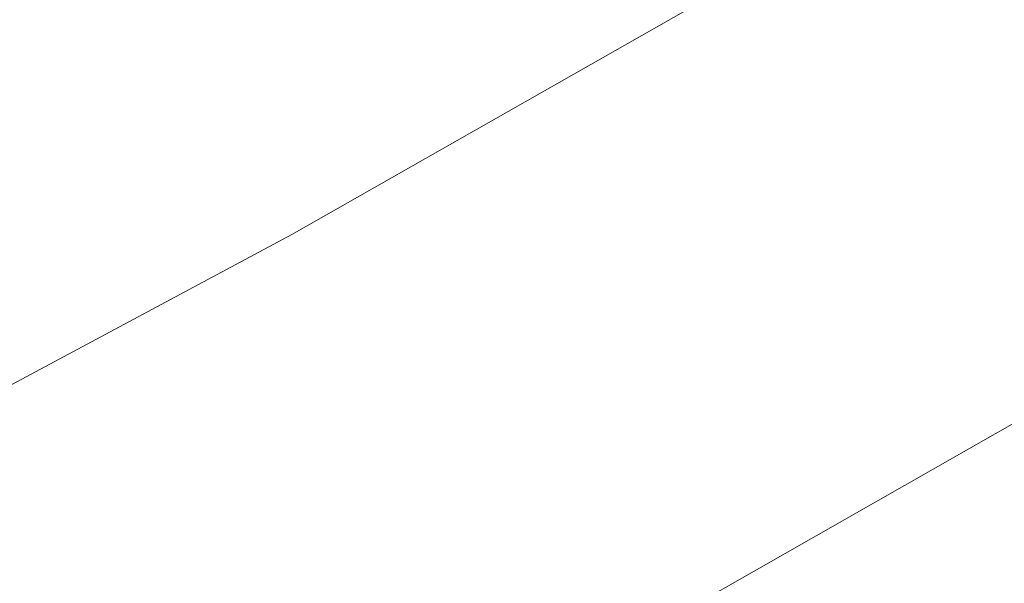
# Model space of a CAD drawing. Extents: x 1620613 to 1693141, y 557269 to 607790.
# Tile 159 of 256: x 1620817.839 to 1620819.08, y 607275.68 to 607276.39. Entities that reach past the tile are written whole.
import ezdxf

# ---------------------------------------------------------------- set-up
doc = ezdxf.new("R2010")
doc.units = 0
doc.header["$LTSCALE"] = 10
doc.header["$MEASUREMENT"] = 0
doc.linetypes.add('DGN Style 2', pattern=[7.346996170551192, 4.408197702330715, -2.938798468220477])
doc.linetypes.add('DGN Style 3', pattern=[10.28579463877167, 7.346996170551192, -2.938798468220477])
for name, color, linetype, lineweight in [('BD_X_Building', 241, 'Continuous', 0), ('DR_X_Text', 7, 'Continuous', 0), ('DT_X_Contour_Minor', 136, 'DGN Style 3', 0), ('SV_X_Top_of_Bank', 97, 'DGN Style 2', 0)]:
    doc.layers.add(name, color=color, linetype=linetype, lineweight=lineweight)
doc.styles.get("Standard").update_dxf_attribs({"font": 'arial.ttf'})
doc.styles.add('Style-Arial', font='arial.ttf')
doc.dimstyles.get("Standard").update_dxf_attribs({"dimtxt": 0.18, "dimasz": 0.18, "dimexe": 0.18, "dimexo": 0.0625, "dimgap": 0.09, "dimtad": 0, "dimtih": 1, "dimtoh": 1, "dimdec": 4, "dimzin": 0, "dimdsep": 46, "dimtxsty": 'Standard', "dimcen": 0.09, "dimadec": 0, "dimazin": 0, "dimtfac": 1, "dimtdec": 4, "dimtofl": 0, "dimtmove": 0, "dimatfit": 3, "dimfxl": 1, "dimtolj": 1, "dimtzin": 0, "dimarcsym": 0})

# ---------------------------------------------------------------- blocks, each defined once
blk = doc.blocks.new('*U1004')
at = {"layer": 'DT_X_Contour_Minor', "transparency": 33554559, "flags": 128}
for points, elevation in [([(-12.97496903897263, 53.37573901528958), (-18.23852390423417, 49.62931276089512), (-19.27099995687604, 48.89497000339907), (-20.11261888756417, 48.29755298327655), (-20.76338069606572, 47.83706170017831), (-21.22328538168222, 47.51349615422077), (-22.19522171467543, 46.83322234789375), (-22.74166912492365, 46.39068553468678), (-23.65205910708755, 45.57328044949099), (-24.92639166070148, 44.38100709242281), (-26.56466678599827, 42.81386546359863), (-31.41865721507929, 38.13499675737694), (-33.06481164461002, 36.56212443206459), (-34.36278211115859, 35.35265898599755), (-35.31256861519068, 34.50660041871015), (-35.91417115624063, 34.02394873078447), (-37.05419931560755, 33.22142006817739), (-37.44686802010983, 32.9528959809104), (-37.76985301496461, 32.7492202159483), (-38.02315429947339, 32.6103927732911), (-38.20677187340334, 32.53641365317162), (-38.60350712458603, 32.42560042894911), (-38.78020298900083, 32.35138943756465), (-39.0127391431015, 32.21186638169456), (-39.30111558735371, 32.00703126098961), (-39.64533232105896, 31.73688407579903), (-40.63769733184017, 30.92940882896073), (-41.02660875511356, 30.65951587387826), (-41.44906926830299, 30.45544344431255), (-41.90507887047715, 30.31719153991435), (-42.39463756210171, 30.24476016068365), (-43.74485952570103, 30.13937051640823), (-44.25464801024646, 30.10434035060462), (-44.7713469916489, 30.07829208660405), (-45.2949564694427, 30.06122572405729), (-45.82547644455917, 30.05314126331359), (-48.31736081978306, 30.03637154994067), (-50.71730723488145, 29.00671070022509), (-51.34218582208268, 28.73839608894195), (-52.18827312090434, 28.37473547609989), (-53.25556913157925, 27.91572886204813), (-54.54407385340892, 27.36137624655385), (-58.27503139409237, 25.75597460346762), (-59.63144519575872, 25.16984402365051), (-60.90246844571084, 24.61550351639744), (-62.08810114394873, 24.09295308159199), (-63.18834329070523, 23.60219271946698), (-66.00846827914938, 22.33588518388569), (-67.12218662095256, 21.83661336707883), (-68.34824790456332, 21.28852856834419), (-69.68665212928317, 20.6916307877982), (-71.13739929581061, 20.04592002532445), (-75.15584899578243, 18.25894068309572), (-76.6348157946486, 17.60056028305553), (-78.05787891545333, 16.96565358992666), (-79.42503835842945, 16.35422060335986), (-80.73629412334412, 15.7662613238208), (-84.15843792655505, 14.22966818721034), (-85.416614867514, 13.66403341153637), (-86.62453783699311, 13.11957393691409), (-87.78220683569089, 12.59628976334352), (-88.88962186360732, 12.09418089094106), (-91.77572330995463, 10.78345763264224), (-92.85674899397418, 10.29300645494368), (-93.93524996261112, 9.804695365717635), (-95.01122621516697, 9.31852436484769), (-96.08467775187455, 8.83449345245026), (-98.94384889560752, 7.546597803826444), (-99.9229301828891, 7.105634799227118), (-100.7157956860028, 6.74866752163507), (-101.32244540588, 6.475695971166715), (-101.7428793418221, 6.286720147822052), (-102.6157487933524, 5.894778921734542), (-102.9645121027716, 5.736403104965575), (-103.3561499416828, 5.555231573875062), (-103.7906623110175, 5.351264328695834), (-104.2680492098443, 5.124501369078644), (-105.5982469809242, 4.489405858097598), (-106.0508482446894, 4.273533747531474), (-106.4110037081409, 4.102239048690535), (-106.6787133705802, 3.975521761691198), (-106.8539772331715, 3.893381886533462), (-107.1980864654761, 3.7337787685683), (-107.3863440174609, 3.647221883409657), (-107.6930347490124, 3.507253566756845), (-108.1181586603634, 3.313873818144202), (-108.661715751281, 3.067082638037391), (-110.7965216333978, 2.098481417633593), (-111.1732024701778, 1.927646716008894), (-111.399154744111, 1.825253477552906), (-111.4743784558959, 1.791301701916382), (-111.4740036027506, 1.792018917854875), (-111.47424429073, 1.79208132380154), (-111.4752474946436, 1.791730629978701), (-111.4770132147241, 1.790966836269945), (-111.4898997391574, 1.784883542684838), (-111.4918796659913, 1.783998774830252), (-111.4932398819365, 1.783446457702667), (-111.4939803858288, 1.783226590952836), (-111.4951287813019, 1.783083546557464), (-111.4958629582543, 1.782857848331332), (-111.4972041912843, 1.782288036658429), (-111.4991524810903, 1.781374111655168), (-111.5017078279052, 1.780116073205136), (-111.5093314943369, 1.776302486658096), (-111.5127833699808, 1.774572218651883), (-111.5174212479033, 1.772241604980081), (-111.523245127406, 1.76931064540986), (-111.5302550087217, 1.765779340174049), (-111.5657351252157, 1.747899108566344), (-111.6409026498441, 1.582705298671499), (-111.7199048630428, 1.406909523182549), (-111.9246968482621, 0.9503195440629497), (-112.2552786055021, 0.2129353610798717), (-112.7116501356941, -0.8052430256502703), (-114.0963605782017, -3.894777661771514), (-114.6758191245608, -5.047626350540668), (-115.3756619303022, -6.189021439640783), (-116.1958889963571, -7.318962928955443), (-117.13650032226, -8.43745081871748), (-119.8053095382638, -11.40481372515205), (-120.6890922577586, -12.38773940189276), (-121.3388335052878, -13.11099425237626), (-121.7545332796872, -13.57457827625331), (-121.936191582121, -13.77849147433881), (-122.1085584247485, -13.97603223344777), (-122.1659047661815, -14.04122878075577), (-122.208668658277, -14.08866285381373), (-122.2368501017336, -14.11833445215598), (-122.2504490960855, -14.13024357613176), (-122.2672698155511, -14.13831794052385), (-122.5394817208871, -14.30356690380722), (-123.3435018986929, -14.79325802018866), (-124.6793303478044, -15.60739128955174), (-126.5469670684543, -16.74596671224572), (-132.2364093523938, -20.21475737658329), (-134.105265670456, -21.35392835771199), (-135.4447529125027, -22.1698483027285), (-136.2548710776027, -22.6625172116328), (-136.535620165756, -22.83193508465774), (-136.5784589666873, -22.85271469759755), (-136.9735989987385, -23.04533367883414), (-138.1268899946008, -23.60760591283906), (-140.0383319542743, -24.53953139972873), (-142.7079248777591, -25.84111013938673), (-150.8377072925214, -29.80485778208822), (-153.553987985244, -31.12529474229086), (-155.6054932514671, -32.11379489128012), (-156.9922230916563, -32.77035822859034), (-157.7141775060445, -33.09498475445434), (-158.7530220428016, -33.51807307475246), (-159.1169006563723, -33.66791115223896), (-159.429403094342, -33.80010914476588), (-159.6905293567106, -33.914667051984), (-159.900279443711, -34.01158487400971), (-160.3911114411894, -34.24651228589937), (-160.6043641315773, -34.31711445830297), (-160.875998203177, -34.35272541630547), (-161.2060136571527, -34.35334516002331), (-161.5944104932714, -34.31897368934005), (-162.7079772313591, -34.18066148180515), (-163.2592593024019, -34.23995228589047), (-164.0779304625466, -34.5215588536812), (-165.1639907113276, -35.02548118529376), (-166.5174400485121, -35.75171928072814), (-170.4831570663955, -37.98477522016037), (-171.9733739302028, -38.79770512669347), (-173.4697367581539, -39.56170289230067), (-174.9722455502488, -40.27676851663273), (-176.4809003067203, -40.94290199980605), (-180.5121742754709, -42.65401510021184), (-181.9454305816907, -43.25916436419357), (-183.2217440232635, -43.79127733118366), (-184.3411146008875, -44.25035400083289), (-185.3035423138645, -44.63639437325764), (-187.6607590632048, -45.56845363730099), (-188.439663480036, -45.87757573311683), (-189.0084641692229, -46.10589757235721), (-189.3671611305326, -46.25341915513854), (-189.5157543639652, -46.32014048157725), (-189.6318646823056, -46.39033034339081), (-189.947246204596, -46.58210706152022), (-190.8063080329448, -47.10479481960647), (-192.2090501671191, -47.95839361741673), (-194.1554726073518, -49.14290345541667), (-200.070839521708, -52.74281107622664), (-202.0672929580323, -53.95756140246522), (-203.620128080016, -54.90188166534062), (-204.7293448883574, -55.57577186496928), (-205.3949433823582, -55.97923200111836), (-206.5783816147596, -56.69455228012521), (-207.1627002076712, -57.0351443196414), (-208.0280773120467, -57.52043022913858), (-209.1745129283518, -58.15041000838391), (-210.602007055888, -58.92508365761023), (-217.9194495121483, -62.87784638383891), (-219.0398206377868, -63.30538070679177), (-219.2505596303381, -63.38580907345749), (-219.4026175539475, -63.44386517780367), (-219.4959944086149, -63.4795490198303), (-219.5306901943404, -63.49286059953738), (-219.5449708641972, -63.49852846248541), (-219.9455073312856, -63.65250679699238), (-221.1364062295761, -64.11019090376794), (-223.1176675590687, -64.87158078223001), (-225.8892913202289, -65.93667643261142), (-234.3341045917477, -69.18187252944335), (-237.1589949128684, -70.26825595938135), (-239.3000559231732, -71.09350917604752), (-240.7572876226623, -71.65763217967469), (-241.5306900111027, -71.96062497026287), (-242.6813239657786, -72.4204321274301), (-243.1614611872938, -72.6108825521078), (-243.7388973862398, -72.8373784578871), (-244.4136325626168, -73.09991984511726), (-245.1856667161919, -73.39850671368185), (-247.3741564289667, -74.24279900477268), (-248.1301286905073, -74.5302451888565), (-248.7566781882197, -74.75936452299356), (-249.2538049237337, -74.9301570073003), (-249.621508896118, -75.04262264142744), (-250.4294891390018, -75.2647618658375), (-250.7628191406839, -75.3474297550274), (-251.1568239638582, -75.42882900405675), (-251.6115036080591, -75.50895961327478), (-252.1268580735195, -75.58782158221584), (-253.5820364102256, -75.79642864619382), (-253.8311110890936, -75.9429288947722), (-253.486951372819, -76.22597434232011), (-252.5495572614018, -76.64556498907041), (-251.0189287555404, -77.20170083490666), (-246.146273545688, -78.86679002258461), (-244.4649413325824, -79.35867311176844), (-243.0754360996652, -79.58550548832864), (-241.9777578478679, -79.54728715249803), (-241.1719065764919, -79.2440181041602), (-239.4120724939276, -78.08189969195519), (-238.3887614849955, -77.9497620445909), (-236.63870402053, -78.42493791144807), (-234.1619001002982, -79.50742729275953), (-230.958349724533, -81.19723018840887), (-221.4465534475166, -86.51312259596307), (-218.2689537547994, -88.2483904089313), (-215.870001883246, -89.46727454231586), (-214.2496978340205, -90.16977499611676), (-213.4080416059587, -90.35589177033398), (-212.2018220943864, -90.16369159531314), (-211.7173712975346, -90.05016763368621), (-211.1686835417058, -89.85374587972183), (-210.5557588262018, -89.5744263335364), (-209.8785971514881, -89.2122089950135), (-207.9871834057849, -88.13576570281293), (-207.2598276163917, -87.73568616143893), (-206.4963205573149, -87.3427800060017), (-205.6966622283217, -86.95704723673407), (-204.8608526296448, -86.57848785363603), (-202.5838253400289, -85.5785606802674), (-201.6978803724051, -85.19815493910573), (-200.7478159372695, -84.80688309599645), (-199.7336320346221, -84.40474515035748), (-198.6553286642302, -83.99174110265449), (-195.6943603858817, -82.8759088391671), (-194.6341527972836, -82.46128209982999), (-193.6742562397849, -82.05427607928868), (-192.8146707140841, -81.65489077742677), (-192.0553962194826, -81.26312619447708), (-190.164412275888, -80.22858159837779), (-189.4299198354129, -79.8490462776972), (-188.6446804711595, -79.48634876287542), (-187.8086941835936, -79.14048905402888), (-186.9219609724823, -78.81146715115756), (-184.489676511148, -77.95652581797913), (-183.6682467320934, -77.66674950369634), (-183.0281707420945, -77.43862656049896), (-182.5694485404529, -77.27215698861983), (-182.2920801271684, -77.16734078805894), (-181.7942360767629, -76.97003541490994), (-181.4727164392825, -76.8460657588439), (-180.8815405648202, -76.62213582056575), (-180.020708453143, -76.29824559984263), (-178.8902201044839, -75.87439509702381), (-175.5160428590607, -74.6108467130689), (-174.1374128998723, -74.0889399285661), (-172.5321559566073, -73.47088086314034), (-170.7002720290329, -72.75666951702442), (-168.6417611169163, -71.9463058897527), (-162.8502293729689, -69.65713317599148), (-160.9177755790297, -68.89397842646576), (-159.4640630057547, -68.32139371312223), (-158.4890916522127, -67.93937903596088), (-157.9928615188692, -67.74793439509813), (-157.3079027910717, -67.49150873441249), (-156.9997807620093, -67.3549183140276), (-156.5891337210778, -67.13746629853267), (-156.0759616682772, -66.83915268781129), (-155.4602646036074, -66.45997748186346), (-153.681705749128, -65.34102813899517), (-152.9905622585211, -64.92661636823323), (-152.2510509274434, -64.52259306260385), (-151.4631717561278, -64.12895822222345), (-150.6269247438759, -63.74571184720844), (-148.3324422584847, -62.73757280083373), (-147.3215041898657, -62.30315822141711), (-146.0095518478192, -61.75601876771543), (-144.396585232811, -61.09615443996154), (-142.4826043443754, -60.32356523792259), (-136.9773029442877, -58.1130275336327), (-135.0877443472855, -57.36494984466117), (-133.5480446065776, -56.7786200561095), (-132.3582037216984, -56.35403816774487), (-131.5182216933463, -56.09120417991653), (-129.7447480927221, -55.60597741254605), (-129.1324703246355, -55.42479296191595), (-128.6257422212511, -55.24515968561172), (-128.2245637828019, -55.06707758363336), (-127.9289350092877, -54.89054665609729), (-127.281324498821, -54.42186574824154), (-127.0331768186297, -54.27186610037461), (-126.774441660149, -54.17337783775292), (-126.5051190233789, -54.12640096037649), (-126.2252089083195, -54.1309354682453), (-125.4646652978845, -54.21170933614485), (-125.184771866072, -54.25412879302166), (-124.9154992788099, -54.32080676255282), (-124.6568475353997, -54.41174324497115), (-124.4088166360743, -54.52693824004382), (-123.2761210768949, -55.12111808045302), (-120.9683138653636, -54.07985642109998), (-120.5213954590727, -53.87953848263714), (-120.1697004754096, -53.72483966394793), (-119.9132289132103, -53.61575996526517), (-119.7519807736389, -53.55229938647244), (-119.448950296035, -53.44389666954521), (-119.3324112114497, -53.39908423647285), (-119.2100668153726, -53.34594897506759), (-119.0819171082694, -53.28449088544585), (-118.9479620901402, -53.21470996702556), (-118.5830082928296, -53.01753041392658), (-118.4615150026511, -52.95206241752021), (-118.3707504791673, -52.90354309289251), (-118.310714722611, -52.87197244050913), (-118.2814077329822, -52.85735045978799), (-118.2442274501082, -52.84095674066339), (-118.2223975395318, -52.83138939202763), (-118.1847930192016, -52.81498263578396), (-118.1314138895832, -52.79173647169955), (-118.0622601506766, -52.76165089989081), (-117.8568173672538, -52.67230349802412), (-117.7893088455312, -52.64283211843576), (-117.7408653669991, -52.62142853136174), (-117.7114869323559, -52.60809273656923), (-117.7011735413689, -52.60282473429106), (-117.6990912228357, -52.59953378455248), (-117.6219161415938, -52.56608089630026), (-117.3919526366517, -52.46819044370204), (-117.0092007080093, -52.30586242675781), (-116.4736603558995, -52.07909684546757), (-114.8418348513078, -51.38847187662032), (-114.2584243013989, -51.13975300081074), (-113.7320617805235, -50.91156510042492), (-113.2627472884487, -50.70390817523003), (-112.8504808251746, -50.51678222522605), (-111.827167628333, -50.04515432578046), (-111.4299765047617, -49.86301165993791), (-111.0058880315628, -49.67030458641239), (-110.554902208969, -49.46703310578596), (-110.0770190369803, -49.25319721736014), (-108.7668007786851, -48.66888230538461), (-108.1837557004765, -48.40975003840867), (-107.4172841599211, -48.07058942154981), (-106.4673861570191, -47.65140045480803), (-105.3340616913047, -47.1521831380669), (-102.0672944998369, -45.7142324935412), (-100.8118101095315, -45.16053824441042), (-99.49543233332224, -44.57791848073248), (-98.11816117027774, -43.96637320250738), (-96.6799966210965, -43.32590240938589), (-92.76369997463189, -41.5794129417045), (-91.26805140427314, -40.91111520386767), (-89.7183281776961, -40.21608909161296), (-88.11453029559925, -39.49433460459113), (-86.45665775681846, -38.74585174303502), (-81.96356477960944, -36.71425961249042), (-80.376238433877, -35.99667696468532), (-78.98407913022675, -35.36762311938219), (-77.78708686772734, -34.82709807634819), (-76.78526164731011, -34.37510183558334), (-74.37395044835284, -33.28781693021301), (-73.40075753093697, -32.84989111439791), (-72.28966217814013, -32.35157734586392), (-71.0406643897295, -31.79287562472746), (-69.65376416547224, -31.17378595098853), (-65.77149365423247, -29.44236288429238), (-64.39948722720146, -28.82964148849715), (-63.19517082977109, -28.29004460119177), (-62.15854446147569, -27.82357222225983), (-61.28960812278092, -27.43022435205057), (-59.19603125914, -26.4787960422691), (-58.48592494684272, -26.15550063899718), (-57.92578865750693, -25.89918566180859), (-57.5156223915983, -25.70985111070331), (-57.25542614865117, -25.58749698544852), (-56.76152953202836, -25.35052655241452), (-56.57630622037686, -25.26119396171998), (-56.39105874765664, -25.1709240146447), (-56.20578711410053, -25.07971671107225), (-56.02049131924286, -24.98757205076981), (-55.52633698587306, -24.74060314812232), (-55.30042485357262, -24.63030785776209), (-54.99330420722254, -24.48464866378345), (-54.60497504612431, -24.30362556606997), (-54.13543737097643, -24.08723856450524), (-52.77505888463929, -23.46305468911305), (-52.32862941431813, -23.25845270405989), (-52.00962486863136, -23.11278465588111), (-51.81804524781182, -23.02605054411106), (-51.75389055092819, -22.99825036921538), (-51.7527112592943, -23.00269515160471), (-51.74679713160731, -23.0014682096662), (-51.72993921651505, -22.99445379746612), (-51.70213751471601, -22.98165191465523), (-51.66339202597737, -22.96306256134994), (-51.54547900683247, -22.90577432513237), (-51.4807063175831, -22.87435065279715), (-51.37482301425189, -22.82304581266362), (-51.22782909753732, -22.75185980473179), (-51.03972456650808, -22.66079262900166), (-50.06597865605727, -22.18942308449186), (-49.91738080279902, -19.29318748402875), (-49.7747274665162, -18.57272255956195), (-49.41045225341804, -17.65257161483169), (-48.82455516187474, -16.53273464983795), (-48.01703619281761, -15.21321166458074), (-45.56815643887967, -11.42823567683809), (-44.5813649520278, -10.10869638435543), (-43.4576503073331, -8.988810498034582), (-42.19701250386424, -8.068578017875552), (-40.79945154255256, -7.347998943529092), (-36.8900581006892, -5.692659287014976), (-35.57871418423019, -5.137401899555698), (-34.57672751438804, -4.713134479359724), (-33.88409809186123, -4.419857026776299), (-33.50082591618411, -4.257569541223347), (-32.89124311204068, -3.999456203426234), (-32.47245559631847, -3.751525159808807), (-31.67328015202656, -3.201317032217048), (-30.49371677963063, -2.348831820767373), (-28.93376547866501, -1.194069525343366), (-24.26671143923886, 2.288332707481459), (-22.57535403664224, 3.526794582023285), (-21.00157235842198, 4.630378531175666), (-19.54536640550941, 5.599084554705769), (-18.20673617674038, 6.432912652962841), (-14.79382320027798, 8.476617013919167), (-13.65435439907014, 9.162094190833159), (-12.79563272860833, 9.68574745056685), (-12.21765818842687, 10.04757679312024), (-11.9204307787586, 10.24758221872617), (-11.50215386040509, 10.5651647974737), (-11.15945073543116, 10.78888552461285), (-10.4450490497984, 11.22186077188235), (-9.358948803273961, 11.86409053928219), (-7.901149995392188, 12.71557482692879), (-3.518088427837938, 15.26520562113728), (-1.963884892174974, 16.17127600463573), (-0.5885704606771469, 16.97726405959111), (0.6078548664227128, 17.683169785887), (1.625391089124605, 18.28899318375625), (4.100302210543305, 19.77107914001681), (5.143483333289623, 20.40318336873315), (6.416843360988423, 21.18793158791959), (7.920382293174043, 22.12532379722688), (9.654100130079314, 23.21535999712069), (14.58425290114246, 26.32564851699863), (16.28994077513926, 27.41252801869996), (17.70938981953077, 28.34045013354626), (18.84260003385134, 29.10941486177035), (19.68957141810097, 29.71942220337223), (21.56651000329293, 31.13416526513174), (22.22825845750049, 31.49463311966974), (22.80579988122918, 31.51497938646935), (23.29913427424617, 31.19520406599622), (23.70826163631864, 30.5353071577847), (25.42103958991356, 26.66217121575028)], -0.1999585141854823), ([(-15.21616715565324, 53.13950447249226), (-19.81874134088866, 49.86354265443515), (-20.72156229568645, 49.22141635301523), (-21.45749336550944, 48.69902108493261), (-22.02653455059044, 48.29635685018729), (-22.42868585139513, 48.01342364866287), (-23.27856947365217, 47.41857648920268), (-23.80416834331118, 46.98556298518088), (-24.74355223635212, 46.13265784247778), (-26.09672115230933, 44.85986106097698), (-27.86367509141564, 43.16717264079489), (-33.12726562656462, 38.09348133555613), (-34.87997650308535, 36.41065848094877), (-36.19041623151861, 35.16745839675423), (-37.05858481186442, 34.36388108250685), (-37.48448224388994, 33.99992653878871), (-38.03051386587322, 33.61554478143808), (-38.21858775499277, 33.48693160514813), (-38.37328570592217, 33.38937839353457), (-38.49460771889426, 33.32288514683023), (-38.5825537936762, 33.28745186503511), (-38.77257540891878, 33.23437640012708), (-38.88521126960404, 33.17604471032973), (-39.08060264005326, 33.04085623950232), (-39.3587495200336, 32.82881098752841), (-39.71965190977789, 32.53990895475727), (-40.79239896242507, 31.66702782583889), (-41.21281239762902, 31.37527341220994), (-41.66949241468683, 31.15467101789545), (-42.16243901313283, 31.00522064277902), (-42.6916521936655, 30.92692228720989), (-44.15124278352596, 30.8129960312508), (-44.65910627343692, 30.77541925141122), (-45.08800380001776, 30.74813360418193), (-45.43793536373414, 30.73113908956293), (-45.7089009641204, 30.72443570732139), (-46.78915318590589, 30.71716589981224), (-50.25550565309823, 29.22997960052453), (-51.06818505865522, 28.88110715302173), (-52.02064364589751, 28.47185536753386), (-53.11288141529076, 28.00222424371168), (-54.34489836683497, 27.47221378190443), (-57.81664914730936, 25.97834676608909), (-59.108489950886, 25.4196177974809), (-60.38019927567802, 24.86383115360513), (-61.63177712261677, 24.31098683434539), (-62.86322349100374, 23.76108483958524), (-66.12023850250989, 22.29860262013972), (-67.36429721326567, 21.74074830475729), (-68.65371208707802, 21.16404702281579), (-69.9884831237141, 20.56849877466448), (-71.36861032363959, 19.95410356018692), (-75.10942440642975, 18.29058703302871), (-76.51567851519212, 17.66446206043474), (-77.92883027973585, 17.03372453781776), (-79.34887969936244, 16.39837446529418), (-80.77582677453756, 15.75841184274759), (-84.59021584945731, 14.04569478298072), (-85.96780275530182, 13.42649090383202), (-87.23977166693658, 12.8534170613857), (-88.40612258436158, 12.32647325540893), (-89.46685550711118, 11.84565948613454), (-92.15465264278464, 10.62499615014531), (-93.16140094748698, 10.16824392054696), (-94.16579800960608, 9.713484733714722), (-95.16784382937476, 9.260718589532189), (-96.16753840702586, 8.809945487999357), (-98.83025562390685, 7.610541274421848), (-99.75191201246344, 7.19545492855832), (-100.5198432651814, 6.84974905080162), (-101.1340493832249, 6.573423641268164), (-101.5945303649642, 6.366478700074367), (-102.6175128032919, 5.907132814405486), (-103.011255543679, 5.728681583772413), (-103.425246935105, 5.537837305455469), (-103.8594869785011, 5.334599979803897), (-104.3139756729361, 5.1189696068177), (-105.5529437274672, 4.527431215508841), (-105.9805033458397, 4.32358178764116), (-106.3339561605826, 4.1556872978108), (-106.613302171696, 4.023747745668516), (-106.818541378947, 3.927763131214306), (-107.2670368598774, 3.719744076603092), (-107.4843943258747, 3.619638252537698), (-107.8000951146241, 3.475335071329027), (-108.2141392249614, 3.286834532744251), (-108.7265266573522, 3.054136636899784), (-110.2240175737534, 2.374679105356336), (-110.7152033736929, 2.152073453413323), (-111.0656425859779, 1.993849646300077), (-111.2753352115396, 1.900007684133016), (-111.3442812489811, 1.870547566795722), (-111.3404752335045, 1.87782971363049), (-111.3429190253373, 1.878463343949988), (-111.3531049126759, 1.874902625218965), (-111.371032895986, 1.867147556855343), (-111.3967029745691, 1.855198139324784), (-111.4754793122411, 1.817740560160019), (-111.5018743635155, 1.805381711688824), (-111.5219772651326, 1.796398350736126), (-111.5357880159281, 1.79079047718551), (-111.5433066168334, 1.788558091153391), (-111.5549666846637, 1.787105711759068), (-111.5624210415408, 1.784814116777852), (-111.5760390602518, 1.779028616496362), (-111.5958207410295, 1.769749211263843), (-111.6217660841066, 1.756975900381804), (-111.6991718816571, 1.718255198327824), (-111.7342200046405, 1.700687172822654), (-111.7813100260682, 1.677023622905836), (-111.8404419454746, 1.647264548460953), (-111.9116157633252, 1.611409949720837), (-112.2718580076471, 1.429865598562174), (-113.0350606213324, -0.2474059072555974), (-113.2177541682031, -0.6502334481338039), (-113.4387479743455, -1.13988542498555), (-113.6980420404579, -1.716361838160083), (-113.9956363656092, -2.379662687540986), (-114.8402882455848, -4.264230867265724), (-115.2146300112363, -4.99066763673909), (-115.7041663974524, -5.756551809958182), (-116.3088974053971, -6.561883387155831), (-117.0288230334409, -7.406662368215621), (-120.6572634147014, -11.44100822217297), (-121.7109238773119, -12.4702595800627), (-121.9242665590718, -12.67251216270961), (-122.1127258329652, -12.838162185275), (-122.2763016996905, -12.96720964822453), (-122.4149941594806, -13.0596545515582), (-122.7516628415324, -13.25737088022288), (-123.1181484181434, -13.47519358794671), (-123.9651036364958, -13.98037446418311), (-125.2925284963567, -14.77291350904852), (-127.1004229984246, -15.85281072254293), (-132.5621011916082, -19.11568085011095), (-134.3564604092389, -20.18775530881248), (-135.643279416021, -20.95682608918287), (-136.4225582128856, -21.4228931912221), (-136.6942967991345, -21.5859566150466), (-136.7422127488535, -21.61678750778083), (-136.7928334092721, -21.64935871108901), (-136.9087584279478, -21.72394915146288), (-137.0899878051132, -21.84055882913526), (-137.3365215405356, -21.99918774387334), (-138.0810173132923, -22.47822383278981), (-138.3978712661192, -22.6746115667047), (-138.790061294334, -22.90449770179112), (-139.2575873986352, -23.16788223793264), (-139.8004495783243, -23.46476517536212), (-142.5095905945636, -24.92838181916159), (-153.1870326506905, -30.13426355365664), (-155.2248335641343, -31.12493864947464), (-156.7621897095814, -31.86587176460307), (-157.7991010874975, -32.35706289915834), (-158.3355676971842, -32.59851205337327), (-159.0988856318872, -32.90938715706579), (-159.3740378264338, -33.02320973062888), (-159.6270059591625, -33.13152112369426), (-159.8577900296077, -33.23432133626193), (-160.0663900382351, -33.33161036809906), (-160.5930779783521, -33.58369954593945), (-160.8051329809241, -33.66154300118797), (-161.0462820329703, -33.70600648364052), (-161.3165251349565, -33.71708999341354), (-161.615862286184, -33.69479353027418), (-162.4528867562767, -33.59082966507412), (-162.9269289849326, -33.66899306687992), (-163.721287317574, -33.98145617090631), (-164.8359617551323, -34.52821897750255), (-166.2709522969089, -35.30928148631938), (-170.5246818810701, -37.7045144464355), (-172.1231266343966, -38.57648387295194), (-173.7281637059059, -39.39596743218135), (-175.339793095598, -40.16296512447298), (-176.9580148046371, -40.87747694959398), (-181.2820624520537, -42.71286066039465), (-182.7909117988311, -43.35069092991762), (-184.0744241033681, -43.88764395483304), (-185.1325993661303, -44.32371973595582), (-185.9654375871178, -44.65891827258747), (-187.8858901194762, -45.41827804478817), (-188.520472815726, -45.67012349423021), (-188.9838815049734, -45.85614001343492), (-189.2761161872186, -45.97632760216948), (-189.3971768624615, -46.0306862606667), (-189.4917733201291, -46.08787077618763), (-189.8211518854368, -46.28819430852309), (-190.7383402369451, -46.84627651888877), (-192.2433383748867, -47.76211740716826), (-194.3361462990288, -49.03571697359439), (-200.7007138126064, -52.90899405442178), (-202.8180694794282, -54.19743101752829), (-204.3967108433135, -55.15778409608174), (-205.4366379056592, -55.79005328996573), (-205.9378506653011, -56.09423859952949), (-206.5561322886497, -56.46795424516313), (-206.8614067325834, -56.64589492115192), (-207.3135188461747, -56.89943021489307), (-207.912468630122, -57.22856012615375), (-208.6582560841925, -57.63328465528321), (-212.4812187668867, -59.69838656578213), (-217.9525532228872, -61.78625121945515), (-218.9816974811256, -62.17902329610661), (-219.7242726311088, -62.46254038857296), (-220.1802786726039, -62.63680249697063), (-220.3497156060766, -62.70180962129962), (-220.4194552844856, -62.72948864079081), (-220.8007980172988, -62.87632058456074), (-221.8925214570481, -63.29605715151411), (-223.6946256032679, -63.98869834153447), (-226.2071104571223, -64.95424415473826), (-233.8542443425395, -67.8929058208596), (-236.4554405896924, -68.89391066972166), (-238.5236789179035, -69.69292896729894), (-240.0589593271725, -70.28996071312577), (-241.0612818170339, -70.68500590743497), (-243.0235312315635, -71.46914435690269), (-243.7578034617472, -71.7613185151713), (-244.4889330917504, -72.04973715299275), (-245.2169201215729, -72.33440027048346), (-245.9417645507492, -72.61530786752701), (-247.8704928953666, -73.35938743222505), (-248.5630352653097, -73.6199460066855), (-249.1941161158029, -73.8435620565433), (-249.7637354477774, -74.0302355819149), (-250.271893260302, -74.17996658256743), (-251.5450320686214, -74.52999255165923), (-252.0702619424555, -74.6602527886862), (-252.691097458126, -74.78851402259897), (-253.4075386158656, -74.91477625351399), (-254.2195854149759, -75.03903948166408), (-256.5125177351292, -75.36774275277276), (-256.9049860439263, -75.59858398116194), (-256.3626917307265, -76.04458021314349), (-254.8856347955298, -76.705731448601), (-252.4738152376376, -77.58203768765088), (-244.7959462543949, -80.20572766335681), (-242.204642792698, -81.01907846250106), (-240.1891341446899, -81.49136337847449), (-238.7494203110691, -81.62258241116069), (-237.8855012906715, -81.41273556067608), (-236.3494436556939, -80.39838944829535), (-235.4562545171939, -80.28305411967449), (-233.928730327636, -80.69780771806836), (-231.7668710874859, -81.64265024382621), (-228.9706767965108, -83.11758169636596), (-220.6683786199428, -87.75751747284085), (-217.8834685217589, -89.27032145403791), (-215.7554618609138, -90.32878156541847), (-214.2843586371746, -90.93289780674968), (-213.4701588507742, -91.08267017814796), (-212.174830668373, -90.87627134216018), (-211.6545913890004, -90.75436087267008), (-211.0653696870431, -90.54342859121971), (-210.4071655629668, -90.2434744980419), (-209.6799790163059, -89.85449859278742), (-207.6488383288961, -88.69853376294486), (-206.8963358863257, -88.28145190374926), (-206.1621840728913, -87.89717994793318), (-205.4463828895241, -87.54571789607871), (-204.7489323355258, -87.22706574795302), (-202.9135316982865, -86.42107322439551), (-202.161806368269, -86.10027413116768), (-201.2831808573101, -85.74237124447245), (-200.277655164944, -85.347364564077), (-199.1452292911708, -84.91525409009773), (-195.9562267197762, -83.71348776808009), (-194.8143689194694, -83.26692920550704), (-193.7805474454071, -82.82857825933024), (-192.8547622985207, -82.39843492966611), (-192.0370134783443, -81.97649921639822), (-190.0003983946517, -80.86228080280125), (-189.2093401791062, -80.45351616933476), (-188.3636268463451, -80.06288607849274), (-187.4632583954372, -79.69039053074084), (-186.5082348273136, -79.33602952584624), (-183.88863182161, -78.41524623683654), (-183.0039409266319, -78.10315325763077), (-182.3145704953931, -77.85746178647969), (-181.8205205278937, -77.67817182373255), (-181.5217910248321, -77.56528336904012), (-180.9856063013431, -77.35278283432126), (-180.6732185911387, -77.23195806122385), (-180.1381940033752, -77.02885914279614), (-179.3805325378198, -76.74348607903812), (-178.4002341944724, -76.37583887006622), (-175.4892561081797, -75.28574745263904), (-174.2415284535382, -74.81242216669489), (-172.6815790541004, -74.21001487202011), (-170.8094079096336, -73.47852556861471), (-168.6250150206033, -72.6179542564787), (-162.3836716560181, -70.15098807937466), (-160.3075015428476, -69.33094668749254), (-158.7599987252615, -68.72104714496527), (-157.7411632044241, -68.32128945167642), (-157.2509949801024, -68.131673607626), (-156.6487694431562, -67.906220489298), (-156.3778641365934, -67.78612823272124), (-156.0168173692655, -67.59494130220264), (-155.5656291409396, -67.33265969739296), (-155.0242994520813, -66.99928341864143), (-153.4605650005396, -66.01548710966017), (-152.8529017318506, -65.65113033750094), (-152.2027127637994, -65.29590725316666), (-151.5099980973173, -64.94981785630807), (-150.7747577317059, -64.61286214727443), (-148.7574158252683, -63.72649183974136), (-147.8165163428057, -63.32364140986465), (-146.5068243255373, -62.77986785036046), (-144.8283397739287, -62.09517116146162), (-142.7810626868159, -61.26955134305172), (-136.8299337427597, -58.88000098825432), (-134.7873558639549, -58.07134284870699), (-133.1229689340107, -57.4375311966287), (-131.8367729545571, -56.97856603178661), (-130.9287679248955, -56.69444735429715), (-129.0116757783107, -56.16992619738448), (-128.3709055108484, -55.98933264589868), (-127.8864138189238, -55.84094285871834), (-127.5582007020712, -55.72475683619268), (-127.3862661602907, -55.64077457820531), (-127.1361454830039, -55.45976024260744), (-127.0158877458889, -55.40442056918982), (-126.8427050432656, -55.37416230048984), (-126.6165973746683, -55.36898543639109), (-126.3375647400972, -55.38888997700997), (-125.5229110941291, -55.47541062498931), (-125.2490449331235, -55.50724031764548), (-125.0384366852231, -55.53783890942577), (-124.8910863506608, -55.56720640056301), (-124.8069939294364, -55.59534279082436), (-124.5621644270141, -55.72377337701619), (-121.6953630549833, -54.43029862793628), (-121.1401926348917, -54.18145993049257), (-120.7033105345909, -53.98929015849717), (-120.3847167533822, -53.85378931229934), (-120.1844112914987, -53.77495739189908), (-119.8079811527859, -53.64029750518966), (-119.6632141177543, -53.58463066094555), (-119.5112356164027, -53.51862504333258), (-119.3520456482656, -53.44228065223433), (-119.1856442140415, -53.35559748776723), (-118.732291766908, -53.11065735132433), (-118.5813705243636, -53.02933177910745), (-118.4686211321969, -52.96906016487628), (-118.394043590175, -52.92984250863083), (-118.3576378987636, -52.91167881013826), (-118.3114518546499, -52.8913142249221), (-118.2843343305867, -52.87942948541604), (-118.2376212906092, -52.8590487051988), (-118.1713127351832, -52.8301718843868), (-118.0854086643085, -52.79279902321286), (-117.8302037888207, -52.68181000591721), (-117.7463434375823, -52.64520010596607), (-117.6861660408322, -52.61861216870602), (-117.6496715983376, -52.60204619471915), (-117.6368601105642, -52.59550218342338), (-117.634273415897, -52.59141410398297), (-117.5621176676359, -52.55989399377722), (-117.3475904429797, -52.4683997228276), (-116.9906917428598, -52.31693129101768), (-116.4914215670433, -52.10548869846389), (-114.970205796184, -51.46167623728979), (-114.4185916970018, -51.22624495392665), (-113.9046612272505, -51.00281044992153), (-113.4284143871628, -50.79137272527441), (-112.9898511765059, -50.59193177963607), (-111.8705941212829, -50.07608496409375), (-111.4361631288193, -49.87686495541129), (-110.9723129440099, -49.66609004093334), (-110.479043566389, -49.44376022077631), (-109.9563549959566, -49.20987549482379), (-108.5232932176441, -48.57077635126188), (-107.9104807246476, -48.29830772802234), (-107.1468395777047, -47.96022621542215), (-106.2323697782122, -47.55653181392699), (-105.1670713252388, -47.08722452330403), (-102.1251705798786, -45.74825456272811), (-100.9267181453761, -45.21956756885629), (-99.6127864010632, -44.63773405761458), (-98.18337534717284, -44.00275402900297), (-96.63848498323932, -43.31462748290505), (-92.36480493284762, -41.40876133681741), (-90.7662950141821, -40.69468151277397), (-89.1760252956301, -39.98184164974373), (-87.59399577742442, -39.27024174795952), (-86.02020645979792, -38.55988180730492), (-81.83442187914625, -36.66724191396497), (-80.35566188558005, -35.99873885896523), (-79.05872034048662, -35.41270961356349), (-77.94359724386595, -34.90915417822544), (-77.01029259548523, -34.48807255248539), (-74.76390479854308, -33.47515329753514), (-73.82803864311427, -33.05414123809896), (-72.70523102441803, -32.55079450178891), (-71.39548194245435, -31.96511308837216), (-69.89879139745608, -31.29709699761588), (-65.65836132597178, -29.40594118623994), (-64.17550338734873, -28.7438384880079), (-62.90725212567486, -28.17589725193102), (-61.85360754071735, -27.70211747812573), (-61.01456963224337, -27.32249916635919), (-59.06327744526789, -26.43573228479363), (-58.40143171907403, -26.13440883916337), (-57.87936368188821, -25.89551366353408), (-57.49707333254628, -25.71904675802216), (-57.25456067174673, -25.60500812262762), (-56.79423049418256, -25.38414278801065), (-56.61580828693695, -25.29798916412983), (-56.42578929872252, -25.20517729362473), (-56.2241735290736, -25.1057071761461), (-56.01096097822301, -24.99957881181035), (-55.42693180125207, -24.70769217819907), (-55.17584401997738, -24.58463789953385), (-54.86060255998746, -24.43439003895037), (-54.48120742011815, -24.25694859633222), (-54.03765860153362, -24.05231357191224), (-52.76932351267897, -23.47036206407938), (-52.35306644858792, -23.27972813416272), (-52.05554657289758, -23.14428997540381), (-51.8767638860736, -23.0640475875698), (-51.81671838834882, -23.03900097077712), (-51.81491331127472, -23.04580435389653), (-51.80586088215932, -23.04392634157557), (-51.78005740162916, -23.03318976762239), (-51.73750286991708, -23.01359463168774), (-51.67819728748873, -22.98514093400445), (-51.49771433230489, -22.8974529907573), (-51.39857034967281, -22.84935450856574), (-51.23650061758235, -22.77082501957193), (-51.01150513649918, -22.66186452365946), (-50.72358390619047, -22.52247302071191), (-49.23312474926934, -21.80097365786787), (-49.14244847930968, -20.03365444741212), (-49.00203839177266, -19.51154287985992), (-48.6196693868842, -18.70263069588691), (-47.99534146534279, -17.6069178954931), (-47.12905462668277, -16.22440447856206), (-44.4963445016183, -12.15530121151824), (-43.46803317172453, -10.75049285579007), (-42.35763177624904, -9.587895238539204), (-41.16514031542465, -8.667508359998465), (-39.89055878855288, -7.989332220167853), (-36.38222129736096, -6.503810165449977), (-35.20540522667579, -6.00551539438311), (-34.30621013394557, -5.624772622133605), (-33.68463601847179, -5.361581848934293), (-33.34068288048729, -5.215943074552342), (-32.79363581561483, -4.984309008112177), (-32.37782533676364, -4.731976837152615), (-31.5406792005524, -4.148705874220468), (-30.2821974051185, -3.234496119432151), (-28.60237995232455, -1.989347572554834), (-23.56108586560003, 1.772300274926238), (-21.76660683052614, 3.090607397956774), (-20.1641402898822, 4.224292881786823), (-18.75368624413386, 5.173356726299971), (-17.53524469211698, 5.937798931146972), (-14.54208387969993, 7.730149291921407), (-13.53872524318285, 8.334381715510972), (-12.77351994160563, 8.802816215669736), (-12.24646797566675, 9.1354527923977), (-11.95756934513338, 9.332291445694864), (-11.50471077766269, 9.676130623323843), (-11.13367417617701, 9.918347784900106), (-10.3602082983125, 10.38711988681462), (-9.184313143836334, 11.08244692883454), (-7.605988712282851, 12.00432891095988), (-2.860551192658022, 14.76475411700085), (-1.204194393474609, 15.72995997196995), (0.2057978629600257, 16.5552586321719), (1.369425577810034, 17.24065009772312), (2.286688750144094, 17.78613436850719), (4.404237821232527, 19.05421616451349), (5.349744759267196, 19.62845602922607), (6.598103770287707, 20.40011427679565), (8.149314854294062, 21.36919090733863), (10.00337801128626, 22.5356859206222), (15.35134919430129, 25.90956379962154), (17.17177361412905, 27.06607961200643), (18.62206848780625, 28.00521863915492), (19.70223381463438, 28.72698088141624), (20.41226959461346, 29.23136633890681), (21.81219227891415, 30.28655851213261), (22.32136375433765, 30.52013040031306), (22.79893616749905, 30.42945193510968), (23.24490951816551, 30.01452311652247), (23.6592838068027, 29.27534394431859), (25.5192993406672, 25.06925698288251)], 0.2000414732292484)]:
    blk.add_lwpolyline(points, dxfattribs=dict(at, elevation=elevation))
blk = doc.blocks.new('TerminatorOpen_0.5')
at = {"color": 0, "linetype": 'ByBlock', "lineweight": -2}
for q in [(-1, 0.25), (-1, 0), (-1, -0.25)]:
    blk.add_line((0, 0), q, dxfattribs=at)

msp = doc.modelspace()

# ---------------------------------------------------------------- linework, layer by layer
at = {"layer": 'BD_X_Building', "extrusion": (-0.0872003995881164, -0.01757193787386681, 0.9960358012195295), "elevation": -150958.6532334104, "flags": 128}
msp.add_lwpolyline([(-275127.2193994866, 1702184.122064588), (-275127.2193994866, 1702158.994261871)], dxfattribs=at)
at = {"layer": 'SV_X_Top_of_Bank', "extrusion": (0.168901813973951, -0.4467975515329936, 0.8785465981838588), "elevation": 3356.978483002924, "flags": 128}
msp.add_lwpolyline([(1730947.770607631, -3965.265990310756), (1730946.805849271, -3964.96904812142), (1730946.663359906, -3964.804005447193), (1730941.67030618, -3965.055207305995), (1730939.350192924, -3965.361981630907), (1730937.749893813, -3967.172645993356), (1730926.574366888, -3968.532772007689), (1730874.446998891, -3968.466137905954), (1730864.586120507, -3969.339779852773), (1730855.732144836, -3969.748913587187), (1730845.815665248, -3968.420788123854), (1730844.088985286, -3969.592587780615), (1730838.536446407, -3969.077424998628), (1730833.231231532, -3969.713117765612)], dxfattribs=at)

# ---------------------------------------------------------------- block references
at = {"layer": 'DT_X_Contour_Minor', "transparency": 33554559}
msp.add_blockref('*U1004', (1621028.060791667, 607365.3311666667, 1050.599958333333), dxfattribs=at)

# ---------------------------------------------------------------- leaders
at = {"layer": 'DR_X_Text', "annotation_type": 0, "has_hookline": 1, "hookline_direction": 1}
msp.add_leader([(1620881.245000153, 607312.333310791, 1046.267599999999), (1620804.679557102, 607276.0227453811, 1046.267599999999), (1620803.279557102, 607276.0227453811, 1046.267599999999)], dimstyle='Standard', override={"dimscale": 10, "dimtxt": 0.14, "dimasz": 0.14, "dimgap": 0.07000000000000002, "dimtad": 0, "dimtxsty": 'Style-Arial', "dimldrblk": 'TerminatorOpen_0.5'}, dxfattribs=at)

doc.saveas('drawing.dxf')
